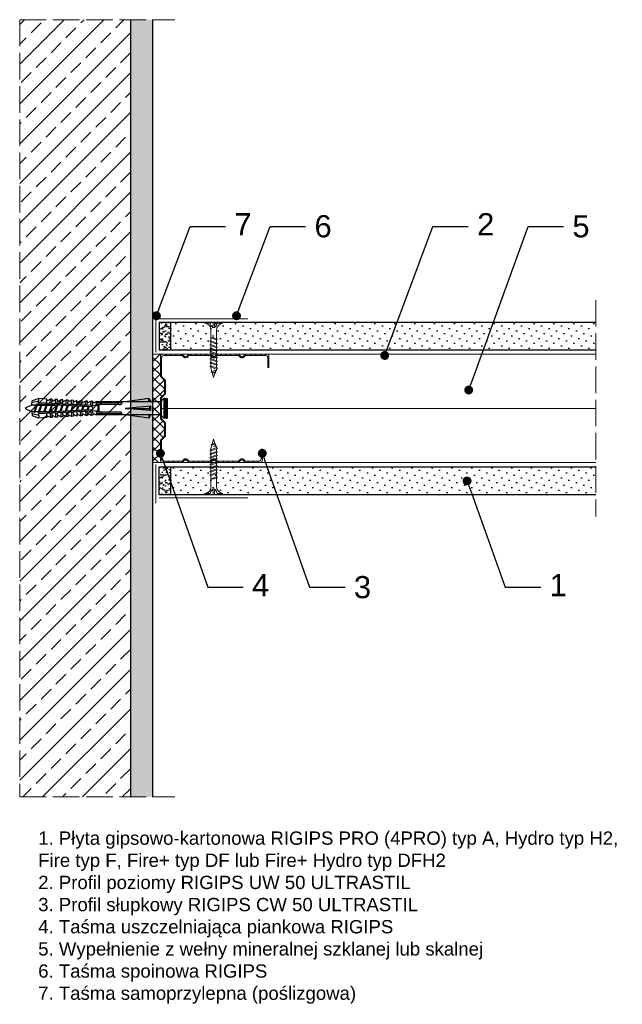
# Model space of a CAD drawing. Header units: millimetres. Extents: x 1535 to 2839, y 580 to 1600.
# Tile 2 of 6: x 1535 to 1807, y 1155 to 1600. Entities that reach past the tile are written whole.
import ezdxf
from ezdxf import colors
from ezdxf.entities.mleader import LeaderData, LeaderLine
from ezdxf.math import Vec2, Vec3

# ---------------------------------------------------------------- set-up
doc = ezdxf.new("R2010")
doc.units = ezdxf.units.MM
doc.linetypes.add('ACAD_ISO02W100', pattern=[15, 12, -3])
for name, color, linetype, lineweight in [('_ISOVER WELNA', 7, 'BATTING', 9), ('_RIGIPS AKCESORIA', 7, 'Continuous', 18), ('_RIGIPS G-K', 7, 'Continuous', 25), ('_RIGIPS PROFIL', 7, 'Continuous', 18), ('KRESKOWANIE', 7, 'Continuous', 9), ('OPISY', 7, 'Continuous', 9), ('PRZERYWANA', 7, 'ACAD_ISO02W100', 9)]:
    doc.layers.add(name, color=color, linetype=linetype, lineweight=lineweight)
doc.styles.get("Standard").update_dxf_attribs({"font": 'arial.ttf'})
doc.linetypes.add('BATTING', pattern='A,0.00254,-2.54,[134,ltypeshp.shx,S=2.54,R=0,X=-2.54,Y=0],-5.08,[134,ltypeshp.shx,S=2.54,R=180,X=2.54,Y=0],-2.54', length=10.16254)

# ---------------------------------------------------------------- blocks, each defined once
blk = doc.blocks.new('TN 25')
at = {"layer": '_RIGIPS AKCESORIA'}
for p, q in [((0, -0.84), (0, 7.16)), ((0, 7.16), (0.46, 7.16)), ((0.46, 4.78), (0, 4.78)), ((0.46, 7.16), (0.46, 4.78)), ((3.02, 4.46), (8.47, 4.46)), ((7.12, 4.46), (7.12, 3.18)), ((8.03, 2.01), (7.12, 4.46)), ((8.47, 4.46), (8.79, 5)), ((9.61, 1.51), (8.47, 4.46)), ((8.79, 5), (9.93, 2.01)), ((9, 4.46), (10.1, 4.46)), ((10.1, 4.46), (10.41, 5)), ((11.23, 1.51), (10.1, 4.46)), ((10.41, 5), (11.56, 2.01)), ((10.62, 4.46), (11.67, 4.46)), ((11.67, 4.46), (11.99, 5)), ((12.81, 1.51), (11.67, 4.46)), ((11.99, 5), (13.14, 2.01)), ((12.2, 4.46), (13.21, 4.46)), ((13.21, 4.46), (13.52, 5)), ((14.34, 1.51), (13.21, 4.46)), ((13.52, 5), (14.67, 2.01)), ((13.73, 4.46), (14.8, 4.46)), ((14.8, 4.46), (15.12, 5)), ((15.94, 1.51), (14.8, 4.46)), ((15.12, 5), (16.26, 2.01)), ((15.33, 4.46), (16.42, 4.46)), ((16.42, 4.46), (16.73, 5)), ((17.55, 1.51), (16.42, 4.46)), ((16.73, 5), (17.88, 2.01)), ((16.94, 4.46), (17.99, 4.46)), ((17.99, 4.46), (18.31, 5)), ((19.13, 1.51), (17.99, 4.46)), ((18.31, 5), (19.45, 2.01)), ((18.52, 4.46), (19.68, 4.46)), ((19.68, 4.46), (20, 5)), ((20.82, 1.51), (19.68, 4.46)), ((20, 5), (21.14, 2.01)), ((20.21, 4.46), (20.7, 4.46)), ((20.7, 4.46), (22.28, 3.98)), ((0, 3.5), (1.77, 3.5)), ((0, 2.83), (1.77, 2.83)), ((0.46, 1.64), (0, 1.64)), ((0.46, -0.84), (0.46, 1.64)), ((1.77, 3.5), (1.77, 4.2)), ((1.77, 2.83), (1.77, 2.18)), ((7.49, 2.01), (3.55, 2.01)), ((7.12, 3.18), (7.65, 1.53)), ((7.65, 1.53), (8.03, 2.01)), ((9.41, 2.01), (8.03, 2.01)), ((9.93, 2.01), (9.61, 1.51)), ((11.04, 2.01), (9.93, 2.01)), ((11.56, 2.01), (11.23, 1.51)), ((12.61, 2.01), (11.56, 2.01)), ((13.14, 2.01), (12.81, 1.51)), ((14.15, 2.01), (13.14, 2.01)), ((14.67, 2.01), (14.34, 1.51)), ((15.74, 2.01), (14.67, 2.01)), ((16.26, 2.01), (15.94, 1.51)), ((17.36, 2.01), (16.26, 2.01)), ((17.88, 2.01), (17.55, 1.51)), ((18.93, 2.01), (17.88, 2.01)), ((19.45, 2.01), (19.13, 1.51)), ((19.45, 2.01), (20.62, 2.01)), ((21.14, 2.01), (20.82, 1.51)), ((21.14, 2.01), (21.81, 2.12)), ((21.85, 1.83), (21.67, 3.28)), ((21.67, 3.28), (22.14, 2.4)), ((22.14, 2.4), (21.85, 1.83)), ((22.7, 2.36), (22.14, 2.4)), ((22.28, 3.98), (22.56, 4.37)), ((22.7, 2.36), (22.28, 3.98)), ((22.56, 4.37), (23.03, 2.71)), ((23.03, 2.71), (22.7, 2.36)), ((22.71, 3.85), (25, 3.24)), ((25, 3.24), (23.03, 2.71)), ((0, -0.84), (0.46, -0.84))]:
    blk.add_line(p, q, dxfattribs=at)
for centre, major_axis, ratio, start_param, end_param in [((3.09, 7.67), (0.17, 3.2), 0.826134, 1.773653, 3.180586), ((-0.04, 0.9), (0, 3.93), 0.848176, -0.720942, -0.151112), ((3.37, -1.57), (0.28, 3.57), 0.832181, 0.035984, 1.430787), ((-2.73, 15.91), (0, 14.76), 0.848176, 3.399396, 3.475072), ((0.59, 4.62), (0, 2.81), 0.848176, 3.475072, 3.862535), ((1.66, 3.18), (0, 0.895), 0.848176, -1.552777, -0.720942), ((1.66, 3.18), (0, 0.895), 0.848176, 3.862535, 4.730408)]:
    blk.add_ellipse(centre, major_axis=major_axis, ratio=ratio, start_param=start_param, end_param=end_param, dxfattribs=at)
blk = doc.blocks.new('CW 50 ULTRASTIL')
h = blk.add_hatch()
h.set_pattern_fill('ANSI31', color=256, scale=0.5, style=0)
h.paths.add_polyline_path([(28.56, 40.65, -0.198912), (28.71, 41), (30.21, 42.51, 0.198912), (30.36, 42.86), (30.36, 48.45, 0.198912), (30.21, 48.8), (28.71, 50.31, -0.198912), (28.56, 50.66), (28.56, 59.85, -0.198912), (28.71, 60.2), (30.21, 61.71, 0.198912), (30.36, 62.06), (30.36, 67.65, 0.198912), (30.21, 68), (28.71, 69.51, -0.198912), (28.56, 69.86), (28.56, 78.31, -0.414214), (29.36, 79.11), (37.68, 79.11, -0.198912), (38.04, 78.96), (38.74, 78.25, 0.198912), (39.1, 78.11), (39.68, 78.11, 0.198912), (40.04, 78.25), (40.74, 78.96, -0.198912), (41.1, 79.11), (50.38, 79.11, -0.198912), (50.74, 78.96), (51.44, 78.25, 0.198912), (51.8, 78.11), (52.38, 78.11, 0.198912), (52.74, 78.25), (53.44, 78.96, -0.198912), (53.8, 79.11), (63.08, 79.11, -0.198912), (63.44, 78.96), (64.14, 78.25, 0.198912), (64.5, 78.11), (65.08, 78.11, 0.198912), (65.44, 78.25), (66.14, 78.96, -0.198912), (66.5, 79.11), (75.66, 79.11, -0.414214), (76.46, 78.31), (76.46, 73.66), (77.01, 73.66), (77.01, 78.86, 0.414214), (76.21, 79.66), (66.5, 79.66, 0.198912), (66.14, 79.51), (65.44, 78.8, -0.198912), (65.08, 78.66), (64.5, 78.66, -0.198912), (64.14, 78.8), (63.44, 79.51, 0.198912), (63.08, 79.66), (53.8, 79.66, 0.198912), (53.44, 79.51), (52.74, 78.8, -0.198912), (52.38, 78.66), (51.8, 78.66, -0.198912), (51.44, 78.8), (50.74, 79.51, 0.198912), (50.38, 79.66), (41.1, 79.66, 0.198912), (40.74, 79.51), (40.04, 78.8, -0.198912), (39.68, 78.66), (39.1, 78.66, -0.198912), (38.74, 78.8), (38.04, 79.51, 0.198912), (37.68, 79.66), (28.81, 79.66, 0.414214), (28.01, 78.86), (28.01, 69.86, 0.198912), (28.16, 69.51), (29.66, 68, -0.198912), (29.81, 67.65), (29.81, 62.06, -0.198912), (29.66, 61.71), (28.16, 60.2, 0.198912), (28.01, 59.85), (28.01, 50.66, 0.198912), (28.16, 50.31), (29.66, 48.8, -0.198912), (29.81, 48.45), (29.81, 42.86, -0.198912), (29.66, 42.51), (28.16, 41, 0.198912), (28.01, 40.65), (28.01, 31.66, 0.414214), (28.81, 30.86), (37.68, 30.86, 0.198912), (38.04, 31), (38.74, 31.71, -0.198912), (39.1, 31.86), (39.68, 31.86, -0.198912), (40.04, 31.71), (40.74, 31, 0.198912), (41.1, 30.86), (50.38, 30.86, 0.198912), (50.74, 31), (51.44, 31.71, -0.198912), (51.8, 31.86), (52.38, 31.86, -0.198912), (52.74, 31.71), (53.44, 31, 0.198912), (53.8, 30.86), (63.08, 30.86, 0.198912), (63.44, 31), (64.14, 31.71, -0.198912), (64.5, 31.86), (65.08, 31.86, -0.198912), (65.44, 31.71), (66.14, 31, 0.198912), (66.5, 30.86), (73.21, 30.86, 0.414214), (74.01, 31.66), (74.01, 36.86), (73.46, 36.86), (73.46, 32.21, -0.414214), (72.66, 31.41), (66.5, 31.41, -0.198912), (66.14, 31.55), (65.44, 32.26, 0.198912), (65.08, 32.41), (64.5, 32.41, 0.198912), (64.14, 32.26), (63.44, 31.55, -0.198912), (63.08, 31.41), (53.8, 31.41, -0.198912), (53.44, 31.55), (52.74, 32.26, 0.198912), (52.38, 32.41), (51.8, 32.41, 0.198912), (51.44, 32.26), (50.74, 31.55, -0.198912), (50.38, 31.41), (41.1, 31.41, -0.198912), (40.74, 31.55), (40.04, 32.26, 0.198912), (39.68, 32.41), (39.1, 32.41, 0.198912), (38.74, 32.26), (38.04, 31.55, -0.198912), (37.68, 31.41), (29.36, 31.41, -0.414214), (28.56, 32.21)])
at = {"layer": '_RIGIPS PROFIL'}
for p, q in [((28.01, 78.86), (28.01, 69.86)), ((28.56, 78.31), (28.56, 69.86)), ((37.68, 79.66), (28.81, 79.66)), ((37.68, 79.11), (29.36, 79.11)), ((38.04, 79.51), (38.74, 78.8)), ((38.04, 78.96), (38.74, 78.25)), ((39.68, 78.66), (39.1, 78.66)), ((39.68, 78.11), (39.1, 78.11)), ((40.74, 79.51), (40.04, 78.8)), ((40.74, 78.96), (40.04, 78.25)), ((50.38, 79.66), (41.1, 79.66)), ((50.38, 79.11), (41.1, 79.11)), ((50.74, 79.51), (51.44, 78.8)), ((50.74, 78.96), (51.44, 78.25)), ((52.38, 78.66), (51.8, 78.66)), ((52.38, 78.11), (51.8, 78.11)), ((53.44, 79.51), (52.74, 78.8)), ((53.44, 78.96), (52.74, 78.25)), ((53.8, 79.66), (63.08, 79.66)), ((53.8, 79.11), (63.08, 79.11)), ((63.44, 79.51), (64.14, 78.8)), ((63.44, 78.96), (64.14, 78.25)), ((65.08, 78.66), (64.5, 78.66)), ((65.08, 78.11), (64.5, 78.11)), ((66.14, 79.51), (65.44, 78.8)), ((66.14, 78.96), (65.44, 78.25)), ((76.21, 79.66), (66.5, 79.66)), ((75.66, 79.11), (66.5, 79.11)), ((76.46, 73.66), (76.46, 78.31)), ((77.01, 73.66), (77.01, 78.86)), ((76.46, 73.66), (77.01, 73.66)), ((29.66, 68), (28.16, 69.51)), ((30.21, 68), (28.71, 69.51)), ((29.81, 67.65), (29.81, 62.06)), ((30.36, 67.65), (30.36, 62.06)), ((28.01, 59.85), (28.01, 50.66)), ((29.66, 61.71), (28.16, 60.2)), ((28.56, 59.85), (28.56, 50.66)), ((30.21, 61.71), (28.71, 60.2)), ((29.66, 48.8), (28.16, 50.31)), ((30.21, 48.8), (28.71, 50.31)), ((29.81, 42.86), (29.81, 48.45)), ((30.36, 42.86), (30.36, 48.45)), ((28.01, 31.66), (28.01, 40.65)), ((29.66, 42.51), (28.16, 41)), ((28.56, 32.21), (28.56, 40.65)), ((30.21, 42.51), (28.71, 41)), ((73.46, 36.86), (73.46, 32.21)), ((73.46, 36.86), (74.01, 36.86)), ((74.01, 36.86), (74.01, 31.66)), ((37.68, 31.41), (29.36, 31.41)), ((38.04, 31.55), (38.74, 32.26)), ((38.04, 31), (38.74, 31.71)), ((39.68, 32.41), (39.1, 32.41)), ((39.68, 31.86), (39.1, 31.86)), ((40.74, 31.55), (40.04, 32.26)), ((40.74, 31), (40.04, 31.71)), ((50.38, 31.41), (41.1, 31.41)), ((50.74, 31.55), (51.44, 32.26)), ((50.74, 31), (51.44, 31.71)), ((52.38, 32.41), (51.8, 32.41)), ((52.38, 31.86), (51.8, 31.86)), ((53.44, 31.55), (52.74, 32.26)), ((53.44, 31), (52.74, 31.71)), ((53.8, 31.41), (63.08, 31.41)), ((63.44, 31.55), (64.14, 32.26)), ((63.44, 31), (64.14, 31.71)), ((65.08, 32.41), (64.5, 32.41)), ((65.08, 31.86), (64.5, 31.86)), ((66.14, 31.55), (65.44, 32.26)), ((66.14, 31), (65.44, 31.71)), ((72.66, 31.41), (66.5, 31.41)), ((37.68, 30.86), (28.81, 30.86)), ((50.38, 30.86), (41.1, 30.86)), ((53.8, 30.86), (63.08, 30.86)), ((73.21, 30.86), (66.5, 30.86))]:
    blk.add_line(p, q, dxfattribs=at)
for centre, radius, start, end in [((28.81, 78.86), 0.8, 90, 180), ((29.36, 78.31), 0.8, 90, 180), ((37.68, 79.16), 0.5, 45, 90), ((37.68, 78.61), 0.5, 45, 90), ((39.1, 79.16), 0.5, 225, 270), ((39.1, 78.61), 0.5, 225, 270), ((39.68, 79.16), 0.5, 270, 315), ((39.68, 78.61), 0.5, 270, 315), ((41.1, 79.16), 0.5, 90, 135), ((41.1, 78.61), 0.5, 90, 135), ((50.38, 79.16), 0.5, 45, 90), ((50.38, 78.61), 0.5, 45, 90), ((51.8, 79.16), 0.5, 225, 270), ((51.8, 78.61), 0.5, 225, 270), ((52.38, 79.16), 0.5, 270, 315), ((52.38, 78.61), 0.5, 270, 315), ((53.8, 79.16), 0.5, 90, 135), ((53.8, 78.61), 0.5, 90, 135), ((63.08, 79.16), 0.5, 45, 90), ((63.08, 78.61), 0.5, 45, 90), ((64.5, 79.16), 0.5, 225, 270), ((64.5, 78.61), 0.5, 225, 270), ((65.08, 79.16), 0.5, 270, 315), ((65.08, 78.61), 0.5, 270, 315), ((66.5, 79.16), 0.5, 90, 135), ((66.5, 78.61), 0.5, 90, 135), ((75.66, 78.31), 0.8, 0, 90), ((76.21, 78.86), 0.8, 0, 90), ((28.51, 69.86), 0.5, 180, 225), ((29.06, 69.86), 0.5, 180, 225), ((29.31, 67.65), 0.5, 0, 45), ((29.86, 67.65), 0.5, 0, 45), ((28.51, 59.85), 0.5, 135, 180), ((29.06, 59.85), 0.5, 135, 180), ((29.31, 62.06), 0.5, 315, 0), ((29.86, 62.06), 0.5, 315, 0), ((28.51, 50.66), 0.5, 180, 225), ((29.06, 50.66), 0.5, 180, 225), ((29.31, 48.45), 0.5, 0, 45), ((29.86, 48.45), 0.5, 0, 45), ((28.51, 40.65), 0.5, 135, 180), ((29.06, 40.65), 0.5, 135, 180), ((29.31, 42.86), 0.5, 315, 0), ((29.86, 42.86), 0.5, 315, 0), ((28.81, 31.66), 0.8, 180, 270), ((29.36, 32.21), 0.8, 180, 270), ((37.68, 31.91), 0.5, 270, 315), ((39.1, 31.91), 0.5, 90, 135), ((39.1, 31.36), 0.5, 90, 135), ((39.68, 31.91), 0.5, 45, 90), ((39.68, 31.36), 0.5, 45, 90), ((41.1, 31.91), 0.5, 225, 270), ((50.38, 31.91), 0.5, 270, 315), ((51.8, 31.91), 0.5, 90, 135), ((51.8, 31.36), 0.5, 90, 135), ((52.38, 31.91), 0.5, 45, 90), ((52.38, 31.36), 0.5, 45, 90), ((53.8, 31.91), 0.5, 225, 270), ((63.08, 31.91), 0.5, 270, 315), ((64.5, 31.91), 0.5, 90, 135), ((64.5, 31.36), 0.5, 90, 135), ((65.08, 31.91), 0.5, 45, 90), ((65.08, 31.36), 0.5, 45, 90), ((66.5, 31.91), 0.5, 225, 270), ((72.66, 32.21), 0.8, 270, 0), ((73.21, 31.66), 0.8, 270, 0), ((37.68, 31.36), 0.5, 270, 315), ((41.1, 31.36), 0.5, 225, 270), ((50.38, 31.36), 0.5, 270, 315), ((53.8, 31.36), 0.5, 225, 270), ((63.08, 31.36), 0.5, 270, 315), ((66.5, 31.36), 0.5, 225, 270)]:
    blk.add_arc(centre, radius, start, end, dxfattribs=at)
blk = doc.blocks.new('kolek rozprezny komplet 60')
for p, q in [((390.66, 217.01), (390.76, 218.91)), ((393.75, 218.75), (390.71, 217.96)), ((393.81, 219.85), (390.76, 218.91)), ((393.68, 217.35), (393.81, 219.85)), ((420.47, 216.55), (393.71, 217.95)), ((397.41, 219.66), (393.81, 219.85)), ((397.31, 217.76), (397.41, 219.66)), ((399, 219.58), (397.82, 218.98)), ((398.9, 217.68), (399, 219.58)), ((399.8, 219.54), (399, 219.58)), ((399.7, 217.64), (399.8, 219.54)), ((401.4, 219.45), (400.22, 218.85)), ((401.3, 217.56), (401.4, 219.45)), ((402.2, 219.41), (401.4, 219.45)), ((402.1, 217.51), (402.2, 219.41)), ((403.8, 219.33), (402.61, 218.72)), ((403.7, 217.43), (403.8, 219.33)), ((404.6, 219.29), (403.8, 219.33)), ((404.5, 217.39), (404.6, 219.29)), ((406.19, 219.2), (405.01, 218.6)), ((406.09, 217.3), (406.19, 219.2)), ((406.99, 219.16), (406.19, 219.2)), ((406.89, 217.26), (406.99, 219.16)), ((408.59, 219.08), (407.41, 218.47)), ((408.49, 217.18), (408.59, 219.08)), ((409.39, 219.03), (408.59, 219.08)), ((409.29, 217.14), (409.39, 219.03)), ((410.99, 218.95), (409.8, 218.35)), ((410.89, 217.05), (410.99, 218.95)), ((412.59, 218.87), (411.4, 218.26)), ((412.49, 216.97), (412.59, 218.87)), ((413.38, 218.82), (412.59, 218.87)), ((413.28, 216.93), (413.38, 218.82)), ((414.98, 218.74), (413.8, 218.14)), ((414.88, 216.84), (414.98, 218.74)), ((415.78, 218.7), (414.98, 218.74)), ((415.68, 216.8), (415.78, 218.7)), ((417.38, 218.62), (416.2, 218.01)), ((417.28, 216.72), (417.38, 218.62)), ((418.18, 218.57), (417.38, 218.62)), ((418.08, 216.68), (418.18, 218.57)), ((419.78, 218.49), (418.59, 217.89)), ((419.68, 216.59), (419.78, 218.49)), ((431.37, 217.95), (419.75, 217.95)), ((448.67, 218.45), (419.77, 218.45)), ((443.47, 219.95), (432.8, 218.45)), ((443.47, 218.45), (443.47, 219.95)), ((443.47, 219.95), (444.34, 218.45)), ((450.17, 219.95), (448.67, 218.45)), ((448.67, 218.45), (448.67, 212.45)), ((450.17, 219.95), (450.17, 210.95)), ((450.67, 219.95), (450.17, 219.95)), ((450.67, 219.95), (450.67, 210.95)), ((450.67, 219.35), (451.17, 219.95)), ((451.17, 219.95), (451.67, 219.95)), ((451.17, 219.95), (451.17, 210.95)), ((451.67, 219.95), (451.67, 210.95)), ((393.15, 216.88), (390.66, 217.01)), ((393.15, 214.02), (390.66, 213.89)), ((390.66, 213.89), (390.76, 211.99)), ((391.67, 216.95), (392.67, 216.95)), ((392.67, 216.95), (391.67, 213.95)), ((391.67, 213.95), (391.71, 213.45)), ((391.71, 213.45), (392.07, 213.95)), ((392.67, 216.95), (392.07, 213.95)), ((393.07, 216.95), (392.07, 213.95)), ((392.07, 213.95), (393.67, 213.95)), ((392.67, 216.95), (393.04, 217.45)), ((393.07, 216.95), (393.04, 217.45)), ((393.07, 216.95), (394.67, 216.95)), ((394.67, 216.95), (393.67, 213.95)), ((393.67, 213.95), (393.7, 213.55)), ((417.38, 216.11), (393.68, 217.35)), ((417.38, 214.79), (393.68, 213.55)), ((393.68, 213.55), (393.81, 211.05)), ((420.47, 214.35), (393.71, 212.95)), ((393.78, 213.55), (394.07, 213.95)), ((394.67, 216.95), (394.07, 213.95)), ((395.07, 216.95), (394.07, 213.95)), ((394.07, 213.95), (396.07, 213.95)), ((394.67, 216.95), (394.92, 217.29)), ((395.07, 216.95), (395.05, 217.28)), ((395.07, 216.95), (397.07, 216.95)), ((397.07, 216.95), (396.07, 213.95)), ((396.07, 213.95), (396.09, 213.67)), ((396.28, 213.68), (396.47, 213.95)), ((397.07, 216.95), (396.47, 213.95)), ((397.47, 216.95), (396.47, 213.95)), ((396.47, 213.95), (398.47, 213.95)), ((397.07, 216.95), (397.23, 217.17)), ((397.47, 216.95), (397.46, 217.16)), ((397.47, 216.95), (399.47, 216.95)), ((397.67, 217.14), (397.71, 217.74)), ((397.67, 213.76), (397.71, 213.16)), ((398.47, 217.1), (398.5, 217.7)), ((399.47, 216.95), (398.47, 213.95)), ((398.47, 213.95), (398.48, 213.8)), ((398.47, 213.8), (398.5, 213.2)), ((398.77, 213.81), (398.87, 213.95)), ((399.47, 216.95), (398.87, 213.95)), ((399.87, 216.95), (398.87, 213.95)), ((398.87, 213.95), (400.87, 213.95)), ((399.47, 216.95), (399.55, 217.05)), ((399.87, 216.95), (399.87, 217.03)), ((399.87, 216.95), (401.38, 216.95)), ((400.07, 217.02), (400.1, 217.62)), ((400.07, 213.88), (400.1, 213.28)), ((400.87, 216.98), (400.9, 217.58)), ((401.87, 216.92), (400.87, 213.95)), ((400.87, 213.95), (400.88, 213.92)), ((400.87, 213.92), (400.9, 213.32)), ((401.87, 216.92), (401.27, 213.95)), ((402.26, 216.9), (401.27, 213.95)), ((401.27, 213.95), (401.38, 213.95)), ((401.27, 213.94), (401.27, 213.95)), ((402.47, 216.89), (402.5, 217.49)), ((402.47, 214.01), (402.5, 213.41)), ((403.27, 216.85), (403.3, 217.45)), ((403.27, 214.05), (403.3, 213.45)), ((404.22, 216.8), (403.31, 214.05)), ((404.24, 216.8), (403.7, 214.07)), ((403.7, 213.47), (403.8, 211.57)), ((404.62, 216.78), (403.72, 214.07)), ((404.5, 213.51), (404.6, 211.62)), ((404.86, 216.77), (404.9, 217.37)), ((404.86, 214.13), (404.9, 213.53)), ((405.66, 216.73), (405.69, 217.32)), ((405.66, 214.17), (405.69, 213.58)), ((406.58, 216.68), (405.75, 214.18)), ((406.09, 213.6), (406.19, 211.7)), ((406.62, 216.68), (406.12, 214.2)), ((406.98, 216.66), (406.16, 214.2)), ((406.89, 213.64), (406.99, 211.74)), ((407.26, 216.64), (407.29, 217.24)), ((407.26, 214.26), (407.29, 213.66)), ((408.06, 216.6), (408.09, 217.2)), ((408.06, 214.3), (408.09, 213.7)), ((408.94, 216.55), (408.19, 214.31)), ((408.49, 213.72), (408.59, 211.82)), ((408.99, 216.55), (408.55, 214.33)), ((409.34, 216.53), (408.6, 214.33)), ((409.29, 213.76), (409.39, 211.87)), ((409.66, 216.52), (409.69, 217.12)), ((409.66, 214.38), (409.69, 213.79)), ((410.46, 216.47), (410.49, 217.07)), ((410.46, 214.43), (410.49, 213.83)), ((411.3, 216.43), (410.64, 214.44)), ((410.89, 213.85), (410.99, 211.95)), ((411.37, 216.43), (410.98, 214.45)), ((411.69, 216.41), (411.04, 214.46)), ((412.05, 216.39), (412.09, 216.99)), ((412.05, 214.51), (412.09, 213.91)), ((412.49, 213.93), (412.59, 212.03)), ((412.85, 216.35), (412.89, 216.95)), ((412.85, 214.55), (412.89, 213.95)), ((413.66, 216.31), (413.08, 214.56)), ((413.28, 213.97), (413.38, 212.08)), ((413.75, 216.3), (413.4, 214.58)), ((414.05, 216.29), (413.49, 214.58)), ((414.45, 216.27), (414.48, 216.86)), ((414.45, 214.64), (414.48, 214.04)), ((414.88, 214.06), (414.98, 212.16)), ((415.25, 216.22), (415.28, 216.82)), ((415.25, 214.68), (415.28, 214.08)), ((416.02, 216.18), (415.52, 214.69)), ((415.68, 214.1), (415.78, 212.2)), ((416.12, 216.18), (415.83, 214.71)), ((416.41, 216.16), (415.93, 214.71)), ((417.28, 214.18), (417.38, 212.29)), ((418.22, 215.58), (418.01, 214.95)), ((418.08, 214.22), (418.18, 212.33)), ((419.68, 214.31), (419.78, 212.41)), ((430.17, 217.15), (419.71, 217.15)), ((430.17, 213.75), (419.71, 213.75)), ((420.47, 217.15), (420.47, 213.75)), ((420.67, 217.15), (420.67, 213.75)), ((420.87, 217.15), (420.87, 213.75)), ((444.34, 216.37), (432.8, 215.45)), ((432.8, 215.45), (443.47, 215.45)), ((444.34, 214.53), (432.8, 215.45)), ((444.34, 216.37), (443.47, 215.45)), ((444.34, 214.53), (443.47, 215.45)), ((444.34, 214.53), (444.34, 216.37)), ((448.67, 216.95), (448.67, 213.95)), ((393.75, 212.15), (390.71, 212.94)), ((393.81, 211.05), (390.76, 211.99)), ((397.41, 211.24), (393.81, 211.05)), ((397.31, 213.14), (397.41, 211.24)), ((399, 211.32), (397.82, 211.93)), ((398.9, 213.22), (399, 211.32)), ((399.8, 211.36), (399, 211.32)), ((399.7, 213.26), (399.8, 211.36)), ((401.4, 211.45), (400.22, 212.05)), ((401.3, 213.35), (401.4, 211.45)), ((402.2, 211.49), (401.4, 211.45)), ((402.1, 213.39), (402.2, 211.49)), ((403.8, 211.57), (402.61, 212.18)), ((404.6, 211.62), (403.8, 211.57)), ((406.19, 211.7), (405.01, 212.3)), ((406.99, 211.74), (406.19, 211.7)), ((408.59, 211.82), (407.41, 212.43)), ((409.39, 211.87), (408.59, 211.82)), ((410.99, 211.95), (409.8, 212.55)), ((412.59, 212.03), (411.4, 212.64)), ((413.38, 212.08), (412.59, 212.03)), ((414.98, 212.16), (413.8, 212.76)), ((415.78, 212.2), (414.98, 212.16)), ((417.38, 212.29), (416.2, 212.89)), ((418.18, 212.33), (417.38, 212.29)), ((419.78, 212.41), (418.59, 213.01)), ((431.37, 212.95), (419.75, 212.95)), ((448.67, 212.45), (419.77, 212.45)), ((443.47, 210.95), (432.8, 212.45)), ((443.47, 212.45), (443.47, 210.95)), ((443.47, 210.95), (444.34, 212.45)), ((450.17, 210.95), (448.67, 212.45)), ((450.67, 210.95), (450.17, 210.95)), ((450.67, 211.55), (451.17, 210.95)), ((451.17, 210.95), (451.67, 210.95))]:
    blk.add_line(p, q)
for centre, radius, start, end in [((397.68, 219.24), 0.3, 177, 297), ((400.08, 219.12), 0.3, 177, 297), ((402.48, 218.99), 0.3, 177, 297), ((404.87, 218.87), 0.3, 177, 297), ((407.27, 218.74), 0.3, 177, 297), ((409.67, 218.61), 0.3, 177, 297), ((411.27, 218.53), 0.3, 177, 297), ((413.66, 218.41), 0.3, 177, 297), ((416.06, 218.28), 0.3, 177, 297), ((418.46, 218.15), 0.3, 177, 297), ((422.67, 216.95), 1, 90, 168.463), ((430.17, 218.45), 1.3, 270, 0), ((393.41, 206.24), 10.85, 99.2038, 121.9083), ((393.41, 224.66), 10.85, 238.0917, 260.7962), ((393.65, 216.85), 0.5, 87, 177), ((393.65, 214.05), 0.5, 183, 273), ((417.55, 215.45), 0.682, 255.8604, 104.1386), ((422.67, 213.95), 1, 191.537, 270), ((430.17, 212.45), 1.3, 0, 90), ((397.68, 211.66), 0.3, 63, 183), ((400.08, 211.78), 0.3, 63, 183), ((402.48, 211.91), 0.3, 63, 183), ((404.87, 212.03), 0.3, 63, 183), ((407.27, 212.16), 0.3, 63, 183), ((409.67, 212.29), 0.3, 63, 183), ((411.27, 212.37), 0.3, 63, 183), ((413.66, 212.5), 0.3, 63, 183), ((416.06, 212.62), 0.3, 63, 183), ((418.46, 212.75), 0.3, 63, 183)]:
    blk.add_arc(centre, radius, start, end)
blk = doc.blocks.new('_Dot')
at = {"color": 0, "linetype": 'ByBlock', "lineweight": -2}
blk.add_line((-0.5, 0), (-1, 0), dxfattribs=at)
at = {"color": 0, "linetype": 'ByBlock', "const_width": 0.5}
blk.add_lwpolyline([(-0.25, 0, 1), (0.25, 0, 1)], format="xyb", close=True, dxfattribs=at)

msp = doc.modelspace()

# ---------------------------------------------------------------- hatches: boundary and pattern name
at = {"layer": '_RIGIPS AKCESORIA'}
h = msp.add_hatch(dxfattribs=at)
h.set_pattern_fill('ANSI37', color=256, style=0)
h.set_pattern_definition([(45, (0, 384.5676), (-2.245064, 2.245064), []), (135, (0, 384.5676), (-2.245064, -2.245064), [])])
h.paths.add_polyline_path([(1598.7, 1429.04, -0.198912), (1598.85, 1429.4), (1600.36, 1430.9, 0.198912), (1600.5, 1431.26), (1600.5, 1436.84, 0.198912), (1600.36, 1437.2), (1598.85, 1438.7, -0.198912), (1598.7, 1439.06), (1598.7, 1448.05, -0.414214), (1599.5, 1448.85), (1595.2, 1448.85), (1595.2, 1400.05), (1599.5, 1400.05, -0.414214), (1598.7, 1400.85), (1598.7, 1409.84, -0.198912), (1598.85, 1410.2), (1600.36, 1411.7, 0.198912), (1600.5, 1412.06), (1600.5, 1417.64, 0.198912), (1600.36, 1418), (1598.85, 1419.5, -0.198912), (1598.7, 1419.86)])
at = {"layer": '_RIGIPS G-K'}
h = msp.add_hatch(dxfattribs=at)
h.set_pattern_fill('AR-SAND', color=256, scale=0.05, style=0)
h.set_pattern_definition([(37.5, (-416.3334, 360.4676), (-0.0800016, 2.4470662), [0, -1.9304, 0, -2.159, 0, -2.06375]), (7.5, (-416.3334, 360.4676), (2.2476164, 3.5841255), [0, -1.0414, 0, -1.7399, 0, -0.66675]), (327.5, (-417.8955, 360.4676), (3.9549619, 0.007186), [0, -0.635, 0, -2.286, 0, -2.9845]), (317.5, (-417.8955, 360.4676), (3.8177823, 1.1146466), [0, -0.3175, 0, -1.4986, 0, -1.7145])])
h.paths.add_polyline_path([(1603.2, 1463.35), (1598.2, 1463.35), (1598.2, 1450.85), (1603.2, 1450.85)])
h = msp.add_hatch(dxfattribs=at)
h.set_pattern_fill('DOTS', color=256, scale=2, angle=225, style=0)
h.set_pattern_definition([(225, (-700, 360.4676), (1.122532, -3.367596), [0, -3.175])])
h.paths.add_polyline_path([(1795.2, 1463.35), (1603.2, 1463.35), (1603.2, 1450.85), (1795.2, 1450.85)])
h = msp.add_hatch(dxfattribs=at)
h.set_pattern_fill('AR-SAND', color=256, scale=0.05, style=0)
h.set_pattern_definition([(322.5, (-416.3334, 2488.4351), (-0.0800016, -2.4470662), [0, -1.9304, 0, -2.159, 0, -2.06375]), (352.5, (-416.3334, 2488.435), (2.2476164, -3.5841255), [0, -1.0414, 0, -1.7399, 0, -0.66675]), (32.5, (-417.8955, 2488.4351), (3.9549619, -0.007186), [0, -0.635, 0, -2.286, 0, -2.9845]), (42.5, (-417.8955, 2488.435), (3.8177823, -1.1146466), [0, -0.3175, 0, -1.4986, 0, -1.7145])])
h.paths.add_polyline_path([(1598.2, 1385.55), (1603.2, 1385.55), (1603.2, 1398.05), (1598.2, 1398.05)])
h = msp.add_hatch(dxfattribs=at)
h.set_pattern_fill('DOTS', color=256, scale=2, angle=225, style=0)
h.set_pattern_definition([(225, (-700, 408.6676), (1.122532, -3.367596), [0, -3.175])])
h.paths.add_polyline_path([(1795.2, 1398.05), (1603.2, 1398.05), (1603.2, 1385.55), (1795.2, 1385.55)])
at = {"layer": 'KRESKOWANIE'}
h = msp.add_hatch(dxfattribs=at)
h.set_pattern_fill('ANSI33', color=256, scale=2, angle=180, style=0)
h.set_pattern_definition([(225, (-350, 5e-13), (8.980256, -8.980256), []), (225, (-358.98, 5e-13), (8.980256, -8.980256), [6.35, -3.175])])
h.paths.add_polyline_path([(1585.2, 1599.95), (1535.2, 1599.95), (1535.2, 1248.95), (1585.2, 1248.95)])
h = msp.add_hatch(dxfattribs=at)
h.set_pattern_fill('AR-SAND', color=256, scale=0.1, style=0)
h.set_pattern_definition([(37.5, (-700, 384.5676), (-0.160003, 4.8941324), [0, -3.8608, 0, -4.318, 0, -4.1275]), (7.5, (-700, 384.5676), (4.495233, 7.168251), [0, -2.0828, 0, -3.4798, 0, -1.3335]), (327.5, (-703.124, 384.5676), (7.909924, 0.014372), [0, -1.27, 0, -4.572, 0, -5.969]), (317.5, (-703.124, 384.5676), (7.635565, 2.229293), [0, -0.635, 0, -2.9972, 0, -3.429])])
h.paths.add_polyline_path([(1595.2, 1599.95), (1585.2, 1599.95), (1585.2, 1248.95), (1595.2, 1248.95)])

# ---------------------------------------------------------------- linework, layer by layer
for p, q in [((1585.2, 1599.95), (1585.2, 1248.95)), ((1595.2, 1599.95), (1595.2, 1248.95))]:
    msp.add_line(p, q)
at = {"layer": '_ISOVER WELNA', "ltscale": 2.4}
msp.add_line((1795.2, 1424.45), (1599.25, 1424.45), dxfattribs=at)
at = {"layer": '_RIGIPS AKCESORIA'}
for p, q in [((1596.7, 1449.75), (1596.7, 1467.25)), ((1598.2, 1464.85), (1638.2, 1464.85)), ((1596.7, 1399.15), (1596.7, 1381.65)), ((1598.2, 1384.05), (1638.2, 1384.05))]:
    msp.add_line(p, q, dxfattribs=at)
at = {"layer": '_RIGIPS G-K'}
for p, q in [((1598.2, 1463.35), (1795.2, 1463.35)), ((1598.2, 1463.35), (1598.2, 1450.85)), ((1603.2, 1463.35), (1603.2, 1450.85)), ((1598.2, 1450.85), (1795.2, 1450.85)), ((1598.2, 1398.05), (1795.2, 1398.05)), ((1598.2, 1385.55), (1598.2, 1398.05)), ((1603.2, 1398.05), (1603.2, 1385.55)), ((1598.2, 1385.55), (1795.2, 1385.55))]:
    msp.add_line(p, q, dxfattribs=at)
at = {"layer": '_RIGIPS PROFIL'}
for p, q in [((1595.2, 1448.85), (1795.2, 1448.85)), ((1595.2, 1400.05), (1795.2, 1400.05))]:
    msp.add_line(p, q, dxfattribs=at)
at = {"layer": 'PRZERYWANA'}
for p, q in [((1535.2, 1599.95), (1605.2, 1599.95)), ((1535.2, 1599.95), (1535.2, 1248.95)), ((1795.2, 1473.35), (1795.2, 1375.55)), ((1535.2, 1248.95), (1605.2, 1248.95))]:
    msp.add_line(p, q, dxfattribs=at)

# ---------------------------------------------------------------- block references
msp.add_blockref('kolek rozprezny komplet 60', (1150.03, 1209))
at = {"layer": '_RIGIPS AKCESORIA', "xscale": -1, "rotation": 90}
msp.add_blockref('TN 25', (1625.95, 1463.35), dxfattribs=at)
at = {"layer": '_RIGIPS AKCESORIA', "rotation": 90}
msp.add_blockref('TN 25', (1625.95, 1385.55), dxfattribs=at)
at = {"layer": '_RIGIPS PROFIL'}
msp.add_blockref('CW 50 ULTRASTIL', (1570.69, 1369.19), dxfattribs=at)

# ---------------------------------------------------------------- texts
at = {"insert": (1543.55, 1233.37), "char_height": 6, "width": 270.5187, "attachment_point": 1}
msp.add_mtext('1. Płyta gipsowo-kartonowa RIGIPS PRO (4PRO) typ A, Hydro typ H2, Fire typ F, Fire+ typ DF lub Fire+ Hydro typ DFH2\\P2. Profil poziomy RIGIPS UW 50 ULTRASTIL\\P3. Profil słupkowy RIGIPS CW 50 ULTRASTIL\\P4. Taśma uszczelniająca piankowa RIGIPS\\P5. Wypełnienie z wełny mineralnej szklanej lub skalnej\\P6. Taśma spoinowa RIGIPS\\P7. Taśma samoprzylepna (poślizgowa)', dxfattribs=at)

# ---------------------------------------------------------------- leaders
at = {"layer": 'OPISY'}
ml = msp.add_multileader_mtext('Standard', dxfattribs=at)
ml.set_content('7', color=256)
ml.set_leader_properties()
ml.set_arrow_properties(name='DOT')
ml.build(insert=Vec2(0, 0))
ctx = ml.context
ctx.base_point, ctx.char_height, ctx.landing_gap_size, ctx.plane_origin = Vec3(1628.1, 1506.59), 10, 4, Vec3(1435.52, 1650.25)
notes = []
notes.append((ctx, [(0, (1, 1, 0), (1612.1, 1506.59), (1, 0), 16, [(0, [(1596.91, 1466.25)], 0, [])])]))
ctx.mtext.insert, ctx.mtext.flow_direction = Vec3(1632.1, 1512.59), 5
ml = msp.add_multileader_mtext('Standard', dxfattribs=at)
ml.set_content('6', color=256)
ml.set_leader_properties()
ml.set_arrow_properties(name='DOT')
ml.build(insert=Vec2(0, 0))
ctx = ml.context
ctx.base_point, ctx.char_height, ctx.landing_gap_size, ctx.plane_origin = Vec3(1664.23, 1506.59), 10, 4, Vec3(1471.64, 1650.25)
notes.append((ctx, [(0, (1, 1, 0), (1648.23, 1506.59), (1, 0), 16, [(0, [(1633.04, 1466.25)], 0, [])])]))
ctx.mtext.insert, ctx.mtext.flow_direction = Vec3(1668.23, 1511.68), 5
ml = msp.add_multileader_mtext('Standard', dxfattribs=at)
ml.set_content('2', color=256)
ml.set_leader_properties()
ml.set_arrow_properties(name='DOT')
ml.build(insert=Vec2(0, 0))
ctx = ml.context
ctx.base_point, ctx.char_height, ctx.landing_gap_size, ctx.plane_origin = Vec3(1737.64, 1506.59), 10, 4, Vec3(1545.05, 1650.25)
notes.append((ctx, [(0, (1, 1, 0), (1721.64, 1506.59), (1, 0), 16, [(0, [(1699.93, 1448.31)], 0, [])])]))
ctx.mtext.insert, ctx.mtext.flow_direction = Vec3(1741.64, 1512.59), 5
ml = msp.add_multileader_mtext('Standard', dxfattribs=at)
ml.set_content('5', color=256)
ml.set_leader_properties()
ml.set_arrow_properties(name='DOT')
ml.build(insert=Vec2(0, 0))
ctx = ml.context
ctx.base_point, ctx.char_height, ctx.landing_gap_size, ctx.plane_origin = Vec3(1780.61, 1506.59), 10, 4, Vec3(1588.02, 1650.25)
notes.append((ctx, [(0, (1, 1, 0), (1764.61, 1506.59), (1, 0), 16, [(0, [(1737.82, 1432.71)], 0, [])])]))
ctx.mtext.insert, ctx.mtext.flow_direction = Vec3(1784.61, 1511.68), 5
ml = msp.add_multileader_mtext('Standard', dxfattribs=at)
ml.set_content('4', color=256)
ml.set_leader_properties()
ml.set_arrow_properties(name='DOT')
ml.build(insert=Vec2(0, 0))
ctx = ml.context
ctx.base_point, ctx.char_height, ctx.landing_gap_size, ctx.plane_origin = Vec3(1636.06, 1343.62), 10, 4, Vec3(1443.47, 1199.96)
notes.append((ctx, [(0, (1, 1, 0), (1620.06, 1343.62), (1, 0), 16, [(0, [(1598.7, 1404.12)], 0, [])])]))
ctx.mtext.insert, ctx.mtext.flow_direction = Vec3(1640.06, 1349.62), 5
ml = msp.add_multileader_mtext('Standard', dxfattribs=at)
ml.set_content('3', color=256)
ml.set_leader_properties()
ml.set_arrow_properties(name='DOT')
ml.build(insert=Vec2(0, 0))
ctx = ml.context
ctx.base_point, ctx.char_height, ctx.landing_gap_size, ctx.plane_origin = Vec3(1682.01, 1343.62), 10, 4, Vec3(1489.42, 1199.96)
notes.append((ctx, [(0, (1, 1, 0), (1666.01, 1343.62), (1, 0), 16, [(0, [(1644.66, 1404.12)], 0, [])])]))
ctx.mtext.insert, ctx.mtext.flow_direction = Vec3(1686.01, 1348.71), 5
ml = msp.add_multileader_mtext('Standard', dxfattribs=at)
ml.set_content('1', color=256)
ml.set_leader_properties()
ml.set_arrow_properties(name='DOT')
ml.build(insert=Vec2(0, 0))
ctx = ml.context
ctx.base_point, ctx.char_height, ctx.landing_gap_size, ctx.plane_origin = Vec3(1770.31, 1343.62), 10, 4, Vec3(1577.72, 1199.96)
notes.append((ctx, [(0, (1, 1, 0), (1754.31, 1343.62), (1, 0), 16, [(0, [(1737.1, 1391.66)], 0, [])])]))
ctx.mtext.insert, ctx.mtext.flow_direction = Vec3(1774.31, 1349.62), 5
for ctx, leaders in notes:
    for number, flags, end, landing, length, lines in leaders:
        leader = LeaderData()
        leader.index, (leader.has_last_leader_line, leader.has_dogleg_vector, leader.attachment_direction) = number, flags
        leader.last_leader_point, leader.dogleg_vector, leader.dogleg_length = Vec3(end), Vec3(landing), length
        for number, points, colour, breaks in lines:
            line = LeaderLine()
            line.index, line.vertices, line.color, line.breaks = number, Vec3.list(points), colors.encode_raw_color(colour), breaks
            leader.lines.append(line)
        ctx.leaders.append(leader)

doc.saveas('drawing.dxf')
